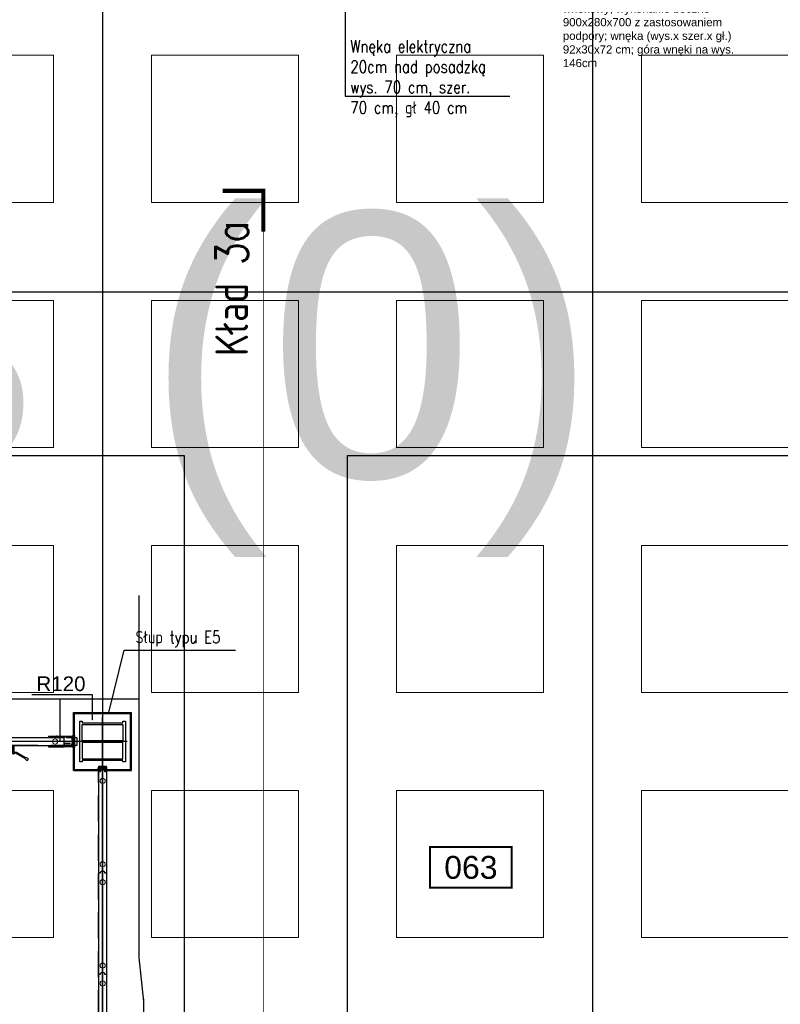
# Model space of a CAD drawing. Header units: centimetres. Extents: x -228435 to 111511, y -89367 to 428125.
# Tile 116 of 216: x -23555 to -14240, y 61784 to 73836. Entities that reach past the tile are written whole.
import ezdxf
from ezdxf.enums import TextEntityAlignment as Align
from ezdxf.xclip import XClip

# ---------------------------------------------------------------- set-up
doc = ezdxf.new("R2010")
doc.units = ezdxf.units.CM
doc.header["$LTSCALE"] = 50
doc.header["$XCLIPFRAME"] = 0
for name, pattern in [('0_II 10 sal$0$HIDDEN', [9.525, 6.35, -3.175]), ('DASHDOT', [25.4, 12.7, -6.35, 0, -6.35]), ('DASHDOT2', [12.7, 6.35, -3.175, 0, -3.175]), ('DIN_STRICHPUNKT', [10.7, 5, -2.5, 0.7, -2.5]), ('HIDDEN2', [4.7625, 3.175, -1.5875]), ('HIDDENX2', [19.05, 12.7, -6.35])]:
    doc.linetypes.add(name, pattern=pattern)
doc.layers.get('0').update_dxf_attribs({"color": 8})
for name, color, linetype in [('0_II 10 sal$0$ARCH_INFO_AREA_ETYKIETY_200', 8, 'Continuous'), ('0_II 10 sal$0$ARCH_ŚCIANY_PRZESUWNE', 8, 'Continuous'), ('3', 8, 'Continuous'), ('ACHSEN', 8, 'DIN_STRICHPUNKT'), ('ARCH_GK', 8, 'Continuous'), ('ARCH_INFO_KŁADY ŚCIAN', 8, 'HIDDEN2'), ('ARCH_INFO_ODPORNOŚĆ OGNIOWA', 8, 'Continuous'), ('ARCH_INFO_OPISY', 8, 'Continuous'), ('ARCH_INFO_OSIE_IST', 8, 'DASHDOT2'), ('ARCH_SZYNY', 8, 'Continuous'), ('ARCH_WYKŁADZINA', 8, 'Continuous'), ('bgde-tekst', 7, 'Continuous'), ('bgde_ opis hydranty', 8, 'Continuous'), ('HUFCOR', 8, 'Continuous'), ('Kondygnacja +0$0$ARCH_GK', 8, 'Continuous'), ('Kondygnacja +0$0$ARCH_INFO_ODPORNOŚĆ OGNIOWA', 8, 'Continuous'), ('Kondygnacja +0$0$ARCH_STAL_IST', 8, 'Continuous'), ('Kondygnacja +0$0$ARCH_ŚCIANY_PRZESUWNE', 8, 'Continuous'), ('KÖRPERKANTE', 8, 'Continuous'), ('Osie rzutów$0$ARCH_INFO_OSIE_OPISY_IST', 8, 'Continuous'), ('PANELE', 8, 'Continuous'), ('RYSUNKOWE_XREF', 8, 'Continuous'), ('SCHRAFFUR', 8, 'Continuous'), ('tabela', 8, 'Continuous'), ('VOLL', 8, 'Continuous')]:
    doc.layers.add(name, color=color, linetype=linetype)
for name, color, linetype, lineweight in [('2', 8, 'Continuous', 0), ('ARCH_SUFITY_PODWIESZANE', 8, 'HIDDENX2', 9), ('Wymiary', 8, 'Continuous', 15)]:
    doc.layers.add(name, color=color, linetype=linetype, lineweight=lineweight)
doc.layers.get('HUFCOR').off()
doc.styles.add('0_II 10 sal$0$Arial', font='ARIAL.TTF')
doc.styles.add('Arial', font='ARIAL.TTF')
doc.styles.add('Kondygnacja +0$0$Arial', font='ARIAL.TTF')
doc.styles.add('Kondygnacja +0$0$Standard', font='txt')
doc.styles.add('ROMANS-50-CM', font='romans.shx', dxfattribs={"width": 0.8, "height": 10})
doc.linetypes.add('SZYNA_LINE', pattern='A,12.7,-7.75,["SZYNA",Standard,S=2.54,R=0,X=-5.95,Y=-1.27],-7.75', length=28.2)
doc.dimstyles.new('ISO-25', dxfattribs={"dimtxt": 2.5, "dimasz": 2.5, "dimexe": 1.25, "dimexo": 0.625, "dimtad": 1, "dimtxsty": 'Standard', "dimcen": 2.5, "dimadec": 0, "dimazin": 0, "dimtfac": 1, "dimtmove": 0, "dimatfit": 3, "dimfxl": 0, "dimarcsym": 0})
doc.dimstyles.new('Kondygnacja +0$0$ISO-25', dxfattribs={"dimtxt": 2.5, "dimasz": 2.5, "dimexe": 1.25, "dimexo": 0.625, "dimtad": 1, "dimtxsty": 'Kondygnacja +0$0$Standard', "dimcen": 2.5, "dimadec": 0, "dimazin": 0, "dimtfac": 1, "dimtmove": 0, "dimatfit": 3, "dimfxl": 0, "dimarcsym": 0})

# ---------------------------------------------------------------- blocks, each defined once
blk = doc.blocks.new('SU Lampy kwadratowe +0')
at = {"layer": 'ARCH_SUFITY_PODWIESZANE', "ltscale": 2.5}
for points in [[(9620, 11840), (9800, 11840), (9800, 11660), (9620, 11660)], [(9920, 11840), (10100, 11840), (10100, 11660), (9920, 11660)], [(10220, 11840), (10400, 11840), (10400, 11660), (10220, 11660)], [(10520, 11840), (10700, 11840), (10700, 11660), (10520, 11660)], [(9620, 11540), (9800, 11540), (9800, 11360), (9620, 11360)], [(9920, 11540), (10100, 11540), (10100, 11360), (9920, 11360)], [(10220, 11540), (10400, 11540), (10400, 11360), (10220, 11360)], [(10520, 11540), (10700, 11540), (10700, 11360), (10520, 11360)], [(9620, 11240), (9800, 11240), (9800, 11060), (9620, 11060)], [(9920, 11240), (10100, 11240), (10100, 11060), (9920, 11060)], [(10220, 11240), (10400, 11240), (10400, 11060), (10220, 11060)], [(10520, 11240), (10700, 11240), (10700, 11060), (10520, 11060)], [(9620, 10940), (9800, 10940), (9800, 10760), (9620, 10760)], [(9920, 10940), (10100, 10940), (10100, 10760), (9920, 10760)], [(10220, 10940), (10400, 10940), (10400, 10760), (10220, 10760)], [(10520, 10940), (10700, 10940), (10700, 10760), (10520, 10760)]]:
    blk.add_lwpolyline(points, close=True, dxfattribs=at)
blk = doc.blocks.new('Linie kładów 0')
at = {"layer": 'ARCH_INFO_KŁADY ŚCIAN', "linetype": 'Continuous', "const_width": 5}
blk.add_lwpolyline([(10006.9, 11674.1), (10056.9, 11674.1), (10056.9, 11624.1)], dxfattribs=at)
at = {"layer": 'ARCH_INFO_KŁADY ŚCIAN', "ltscale": 10, "const_width": 1}
blk.add_lwpolyline([(10056.9, 5618.7), (10056.9, 11674.1)], dxfattribs=at)
at = {"layer": 'ARCH_INFO_KŁADY ŚCIAN', "insert": (9998.1, 11471.7), "char_height": 40, "width": 626.533, "attachment_point": 1, "rotation": 90, "style": 'ROMANS-50-CM'}
blk.add_mtext('Kład 3a', dxfattribs=at)
blk = doc.blocks.new('Kondygnacja +0$0$_Dot')
at = {"color": 0, "linetype": 'ByBlock', "lineweight": -2}
blk.add_line((-0.5, 0), (-1, 0), dxfattribs=at)
at = {"color": 0, "linetype": 'ByBlock', "const_width": 0.5}
blk.add_lwpolyline([(-0.25, 0, 1), (0.25, 0, 1)], format="xyb", close=True, dxfattribs=at)
blk = doc.blocks.new('A$C50B549AF')
at = {"layer": 'ARCH_SZYNY', "linetype": 'SZYNA_LINE', "ltscale": 2.5}
for p, q in [((3656.5, 5735.9, 663.9), (3656.5, 6179, 614.3)), ((3656.5, 6052.1, 630), (1057.3, 6052.1, 630)), ((3559.4, 6000.4, 630), (3559.4, 6052.1, 630)), ((3576, 6000.4, 630), (2439.5, 6000.4, 630)), ((3611.5, 4835.9, 630), (3611.5, 5977.4, 630)), ((3662.1, 5682.1), (3656.5, 5735.9)), ((3662.1, 1788.7, 445.1), (3662.1, 5685.3, 9.4))]:
    blk.add_line(p, q, dxfattribs=at)
blk = doc.blocks.new('BEDIENHEBEL')
at = {"layer": 'KÖRPERKANTE'}
for p, q in [((-10, -85), (-10, 0)), ((-10, 0), (10, 0)), ((10, -85), (10, 0)), ((-145, -149), (-38, -87)), ((-140, -158), (-33, -96)), ((-31, -85), (-10, -85)), ((-31, -95), (-10, -95)), ((-10, -95), (-10, -100)), ((-10, -100), (10, -100)), ((31, -85), (10, -85)), ((31, -95), (10, -95)), ((10, -95), (10, -100)), ((140, -158), (33, -96)), ((145, -149), (38, -87)), ((-173, -156), (-148, -147)), ((-160, -178), (-140, -161)), ((-139, -159), (-146, -147)), ((139, -159), (146, -147)), ((160, -178), (140, -161)), ((173, -156), (148, -147))]:
    blk.add_line(p, q, dxfattribs=at)
for centre, radius, start, end in [((-31, -100), 15, 90, 120), ((-31, -100), 5, 90, 120), ((-15, -90), 7.25, 316.3972, 43.6028), ((15, -90), 7.25, 136.3972, 223.6028), ((31, -100), 15, 60, 90), ((31, -100), 5, 60, 90), ((-167, -167), 12.5, 120, 300), ((-147, -148), 1, 30, 120), ((-140, -160), 1, 300, 30), ((140, -160), 1, 150, 240), ((147, -148), 1, 60, 150), ((167, -167), 12.5, 240, 60)]:
    blk.add_arc(centre, radius, start, end, dxfattribs=at)
blk = doc.blocks.new('*U522')
at = {"layer": 'PANELE'}
for points in [[(0, 0), (0, -21), (-14, -21)], [(0, 0), (1240, 0)], [(1050, -97), (1050, -112), (1240, -112), (1240, 15), (1050, 15), (1050, 0)], [(-14, -76), (0, -76), (0, -97)], [(0, -97), (1240, -97)]]:
    blk.add_lwpolyline(points, dxfattribs=at)
blk.add_arc((24, -48), 46.5, 143.7563, 216.2437, dxfattribs=at)
at = {"layer": 'Wymiary'}
for centre in [(110, -48), (1130, -48)]:
    blk.add_circle(centre, 32, dxfattribs=at)
at = {"layer": 'PANELE'}
blk.add_blockref('BEDIENHEBEL', (620, -97), dxfattribs=at)
blk = doc.blocks.new('*U520')
at = {"layer": 'PANELE'}
for points in [[(0, 0), (0, -21), (-14, -21)], [(0, 0), (1240, 0)], [(1240, 0), (1240, -21), (1226, -21)], [(-14, -76), (0, -76), (0, -97)], [(0, -97), (1240, -97)], [(1226, -76), (1240, -76), (1240, -97)]]:
    blk.add_lwpolyline(points, dxfattribs=at)
for centre in [(24, -48), (1264, -48)]:
    blk.add_arc(centre, 46.5, 143.7563, 216.2437, dxfattribs=at)
at = {"layer": 'Wymiary'}
for centre in [(110, -48), (1130, -48)]:
    blk.add_circle(centre, 32, dxfattribs=at)
blk = doc.blocks.new('0_II 10 sal$0$etykieta_numer')
at = {"color": 0, "linetype": 'ByBlock', "const_width": 2.44}
blk.add_lwpolyline([(-50, -50), (-50, 0), (50, 0), (50, -50)], close=True, dxfattribs=at)
at = {"color": 0, "linetype": 'ByBlock', "style": '0_II 10 sal$0$Arial'}
blk.add_attdef('AECAREA:NUMBER', text='', height=28, dxfattribs=at).set_placement((0, -25), align=Align.MIDDLE)
blk = doc.blocks.new('Osie rzutów')
at = {"layer": 'ARCH_INFO_OSIE_IST', "ltscale": 10}
for p, q in [((9860, 12510), (9860, 4623.3)), ((10460, 12510), (10460, 4623.3)), ((4436, 11600), (13655, 11600)), ((9860, 10970), (9860, 11030)), ((4436, 11000), (13655, 11000)), ((9890, 11000), (9830, 11000))]:
    blk.add_line(p, q, dxfattribs=at)
blk = doc.blocks.new('A$C6FDA0163')
at = {"layer": 'RYSUNKOWE_XREF'}
blk.add_blockref('Osie rzutów', (-10460, -9819, -630), dxfattribs=at)
blk = doc.blocks.new('CLOSURE')
at = {"color": 7, "linetype": 'Continuous'}
for p, q in [((-2, 0), (-9, 0)), ((-2, 0), (-2, -1)), ((-10, -1), (-10, -2)), ((-10, -34), (-10, -40)), ((-9, -3), (-8, -3)), ((-8, -33), (-9, -33)), ((-9, -41), (-3, -41)), ((-8, -7), (-8, -7)), ((-8, -30), (-8, -30)), ((-8, -39), (-8, -36)), ((-8, -36), (177, -36)), ((-3, -39), (-8, -39)), ((-2, -1), (-2, -2)), ((-2, -12), (-2, -17)), ((-2, -17), (-1, -18)), ((-1, -18), (-2, -19)), ((-2, -19), (-2, -24)), ((-2, -40), (-2, -40)), ((-1, -3), (0, -3)), ((0, -29), (0, -3)), ((0, -34), (0, -32)), ((150, -34), (0, -34)), ((5, -30), (1, -30)), ((1, -31), (5, -31)), ((6, -31), (6, -31)), ((146, -30), (146, -31)), ((153, -30), (147, -30)), ((147, -31), (151, -31)), ((153, -31), (153, -30)), ((156, -30), (156, -31)), ((163, -34), (159, -34)), ((166, -31), (166, -30)), ((168, -30), (168, -31)), ((179, -34), (172, -34)), ((172, -40), (172, -40)), ((177, -39), (173, -39)), ((173, -41), (179, -41)), ((177, -36), (177, -39)), ((180, -40), (180, -35))]:
    blk.add_line(p, q, dxfattribs=at)
for centre, radius, start, end in [((-9, -1), 1.2, 90, 180), ((-9, -2), 1, 180, 270), ((-9, -34), 1, 90, 180), ((-9, -40), 1, 180, 270), ((-8, -8), 1, 90, 217.5752), ((-5, -5), 5.01, 217.5752, 275.7303), ((-5, -31), 5.01, 84.2699, 140.5242), ((-8, -29), 1, 140.5242, 270), ((-8, -2), 1, 270, 314.9442), ((-8, -8), 1, 40.708, 90), ((-8, -29), 1, 270, 317.1564), ((-8, -34), 1, 42.8436, 90), ((-5, -5), 2.75, 220.708, 134.9442), ((-5, -31), 2.75, 222.8436, 137.1564), ((-4, -12), 2, 0, 95.7303), ((-4, -24), 2, 264.2699, 0), ((-3, -40), 1, 0, 90), ((-3, -40), 1, 270, 0), ((-1, -2), 1, 180, 270), ((1, -29), 1, 180, 270), ((1, -32), 1, 90, 180), ((5, -31), 0.5, 0, 90), ((5, -31), 0.5, 270, 0), ((147, -30), 0.5, 90, 180), ((147, -31), 0.5, 180, 270), ((150, -33), 1, 270, 3.2641), ((151, -32), 0.5, 341.3143, 90), ((155, -33), 3.4, 161.3143, 183.2641), ((153, -30), 0.5, 0, 90), ((152, -31), 1, 323.1301, 0), ((155, -33), 1.75, 143.1301, 36.8699), ((156, -30), 0.5, 54.1117, 180), ((157, -31), 1, 180, 216.8699), ((155, -33), 3.4, 356.7359, 54.1117), ((159, -33), 1, 176.7359, 270), ((163, -33), 1, 270, 3.2641), ((167, -33), 3.4, 125.8883, 183.2641), ((165, -30), 0.5, 0, 125.8883), ((167, -33), 1.75, 143.1301, 36.8699), ((165, -31), 1, 323.1301, 0), ((169, -30), 0.5, 54.1117, 180), ((169, -31), 1, 180, 216.8699), ((167, -33), 3.4, 356.7359, 54.1117), ((172, -33), 1, 176.7359, 270), ((173, -40), 1, 90, 180), ((173, -40), 1, 180, 270), ((179, -35), 1, 0, 90), ((179, -40), 1, 270, 0)]:
    blk.add_arc(centre, radius, start, end, dxfattribs=at)
blk = doc.blocks.new('hufcor detal 2')
at = {"layer": 'SCHRAFFUR'}
h = blk.add_hatch(dxfattribs=at)
h.set_pattern_fill('ANSI34', color=256, scale=10, style=0)
h.set_pattern_definition([(45, (-9731.639, 331.908), (-5.303301, 5.303301), []), (45, (-9729.871, 331.908), (-5.303301, 5.303301), []), (45, (-9728.1034, 331.908), (-5.303301, 5.303301), []), (45, (-9726.3356, 331.908), (-5.303301, 5.303301), [])])
h.paths.add_polyline_path([(-4.1, 11.6), (-8.1, 11.6), (-8.1, 0.6), (-4.1, 0.6)])
h.paths.add_polyline_path([(-4.1, 0.6), (-8.1, 0.6), (-8.1, -10.4), (-4.1, -10.4)])
at = {"layer": 'VOLL'}
for points in [[(-5.3, 30), (-97.9, 30), (-97.9, 31.2), (-5.3, 31.2)], [(-5.3, -29.9), (-5.3, -28.7), (-97.9, -28.7), (-97.9, -29.9)]]:
    blk.add_hatch(color=256, dxfattribs=at).paths.add_polyline_path(points)
at = {"layer": '2'}
for p, q in [((-96.6, 25.3), (-96.6, 25.2)), ((-93.3, 27.5), (-93.5, 26.6)), ((-92.7, 27.4), (-93, 26.3)), ((-86.8, 27.4), (-86.5, 26.3)), ((-86.2, 27.5), (-86, 26.6)), ((-82.9, 25.3), (-82.9, 25.2))]:
    blk.add_line(p, q, dxfattribs=at)
for centre, radius, start, end in [((-96.5, 25.2), 0.15, 81.6479, 164.0608), ((-96.5, 25.2), 0.15, 164.0608, 254.4521), ((-95.7, 27.8), 2.49, 252.0018, 332.2702), ((-95.4, 27.5), 2.67, 245.6965, 334.3626), ((-92.9, 28.1), 0.8, 285.0434, 236.2841), ((-86.6, 28.1), 0.8, 303.7159, 254.9566), ((-84.1, 27.5), 2.67, 205.6374, 294.3035), ((-83.8, 27.8), 2.49, 207.7298, 287.9982), ((-83, 25.2), 0.15, 15.9392, 98.3521), ((-83, 25.2), 0.15, 285.5479, 15.9392)]:
    blk.add_arc(centre, radius, start, end, dxfattribs=at)
at = {"layer": '3'}
for centre, radius, start, end in [((-11.1, -0.1), 11.1, 308.9452, 51.0548), ((-11, -0.1), 10.6, 310.6017, 49.3983)]:
    blk.add_arc(centre, radius, start, end, dxfattribs=at)
at = {"layer": 'ACHSEN', "ltscale": 5}
blk.add_line((53.1, 0.6), (-268.8, 0.6), dxfattribs=at)
at = {"layer": 'ARCH_GK', "linetype": 'Continuous', "lineweight": -3}
for p, q in [((0.3, 17.1), (0.3, 35)), ((0.3, 35), (0.3, -33.7))]:
    blk.add_line(p, q, dxfattribs=at)
for points in [[(0.3, 35), (2.7, 35), (3, 36.7), (3.3, 35)], [(6.4, 35), (3.9, 35), (3.5, 33.3), (3.3, 35)], [(6.3, 17.1), (6.3, 35)], [(6.3, 35), (6.3, -33.7)], [(0.3, -33.7), (2.7, -33.7), (3, -35.5), (3.3, -33.7)], [(6.4, -33.7), (3.9, -33.7), (3.5, -32), (3.3, -33.7)]]:
    blk.add_lwpolyline(points, dxfattribs=at)
at = {"layer": 'VOLL'}
for p, q in [((-96.8, 31.2), (-6.5, 31.2)), ((-8.1, 11.6), (-8.1, -10.4)), ((-8.1, 11.6), (-4.1, 11.6)), ((-4.1, 11.6), (-4.1, -10.4)), ((-48.1, -6.8), (-53, -10.2)), ((-48.1, -13.6), (-53, -10.2)), ((-48.1, -9.2), (-48.1, -6.8)), ((-48.1, -9.2), (-23.8, -9.2)), ((-48.1, -11.2), (-23.8, -11.2)), ((-48.1, -11.2), (-48.1, -13.6)), ((-23.8, -6.8), (-18.8, -10.2)), ((-23.8, -9.2), (-23.8, -6.8)), ((-23.8, -13.6), (-18.8, -10.2)), ((-23.8, -11.2), (-23.8, -13.6)), ((-8.1, -10.4), (-4.1, -10.4))]:
    blk.add_line(p, q, dxfattribs=at)
for points in [[(-3, 27.1), (-5.7, 27.1, -7.740139), (-5.7, 27.7), (-3, 27.7, -0.445604), (-3, 14), (-5.7, 14, -7.740139), (-5.7, 14.6), (-3, 14.6, 0.483874)], [(-3, -25.9), (-5.7, -25.9, 7.740139), (-5.7, -26.4), (-3, -26.4, 0.445604), (-3, -12.7), (-5.7, -12.7, 7.740139), (-5.7, -13.3), (-3, -13.3, -0.406168)]]:
    blk.add_lwpolyline(points, format="xyb", close=True, dxfattribs=at)
blk.add_lwpolyline([(-97.9, -28.7), (-5.3, -28.7), (-5.3, -29.9), (-97.9, -29.9)], close=True, dxfattribs=at)
at = {"layer": 'VOLL', "xscale": 0.5, "yscale": 0.5000000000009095, "zscale": 0.5000000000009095, "rotation": 180}
blk.add_blockref('CLOSURE', (-9.3, 11.7), dxfattribs=at)
at = {"layer": 'VOLL', "xscale": -0.5, "yscale": 0.5000000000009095, "zscale": 0.5000000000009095}
blk.add_blockref('CLOSURE', (-9.3, -10.4), dxfattribs=at)
blk = doc.blocks.new('VERT-NEU')
at = {"layer": 'KÖRPERKANTE'}
for p, q in [((-25, 48), (-36, 48)), ((-36, 48), (-36, 46)), ((-34, 46), (-36, 46)), ((-36, 31), (-34, 31)), ((-36, 29), (-36, 31)), ((-21, 29), (-36, 29)), ((-34, 31), (-34, 46)), ((-30, 46), (-30, 33)), ((-25, 46), (-30, 46)), ((-30, 33), (-6, 33)), ((-23, 47), (-23, 47)), ((-13, 21), (-21, 29)), ((-14, 25), (-11, 22)), ((-9, 29), (-13, 29)), ((-11, 21), (-11, 21)), ((-8, 19), (-8, 28)), ((0, 26), (-6, 33)), ((-6, 19), (-6, 26)), ((-5, 26), (-3, 24)), ((-3, 24), (-3, 0)), ((-3, -24), (-3, 0)), ((7, 26), (0, 26)), ((0, 23), (0, 0)), ((0, 23), (5, 23)), ((0, -23), (0, 0)), ((5, 21), (5, 23)), ((8, 21), (5, 21)), ((8, 25), (8, 21)), ((-21, -29), (-36, -29)), ((-36, -29), (-36, -31)), ((-36, -31), (-34, -31)), ((-36, -46), (-36, -48)), ((-34, -46), (-36, -46)), ((-25, -48), (-36, -48)), ((-34, -31), (-34, -46)), ((-30, -33), (-6, -33)), ((-30, -46), (-30, -33)), ((-25, -46), (-30, -46)), ((-23, -47), (-23, -47)), ((-13, -21), (-21, -29)), ((-14, -25), (-11, -22)), ((-9, -29), (-13, -29)), ((-8, -19), (-8, -28)), ((-6, -19), (-6, -26)), ((-6, -33), (0, -26)), ((-5, -26), (-3, -24)), ((0, -23), (5, -23)), ((7, -26), (0, -26)), ((8, -21), (5, -21)), ((5, -21), (5, -23)), ((8, -25), (8, -21))]:
    blk.add_line(p, q, dxfattribs=at)
at = {"layer": 'KÖRPERKANTE', "linetype": 'ByBlock'}
for p, q in [((2, -23), (3, -23)), ((2, -26), (3, -26))]:
    blk.add_line(p, q, dxfattribs=at)
at = {"layer": 'KÖRPERKANTE'}
for centre, radius, start, end in [((-25, 47), 1.2, 360, 90), ((-25, 47), 1.2, 270, 360), ((-13, 27), 2, 90, 225), ((-12, 22), 1.12, 225, 315), ((-12, 22), 1.12, 315, 45), ((-9, 28), 0.5, 360, 90), ((-7, 19), 1, 180, 360), ((-6, 26), 0.5, 45, 180), ((7, 25), 0.762, 0, 90), ((-25, -47), 1.2, 0, 90), ((-25, -47), 1.2, 270, 0), ((-13, -27), 2, 135, 270), ((-12, -22), 1.12, 45, 135), ((-12, -22), 1.12, 315, 45), ((-9, -28), 0.5, 270, 0), ((-7, -19), 1, 0, 180), ((-6, -26), 0.5, 180, 315), ((7, -25), 0.762, 270, 0)]:
    blk.add_arc(centre, radius, start, end, dxfattribs=at)
blk = doc.blocks.new('hufcor detal 1')
at = {"layer": 'VOLL'}
h = blk.add_hatch(color=256, dxfattribs=at)
h.paths.add_polyline_path([(-5.8, -6.1), (-5.8, -3.2, 0.427595), (-6.4, -2.6, 0.427595), (-7, -3.2), (-7, -6.4), (-5.5, -10.4, -0.519458), (-5.6, -10.6), (-6.5, -10.6, 0.414214), (-7, -11.1), (-7, -16.5), (-5.9, -16.5), (-5.9, -11.5), (-4.7, -11.5), (-4.7, -12.6), (-4.1, -12.6), (-4.1, -10.9)])
h.paths.add_polyline_path([(-5.9, -16.5), (-7, -16.5), (-7, -21.9, 0.414214), (-6.5, -22.4), (-5.6, -22.4, -0.519458), (-5.5, -22.6), (-7, -26.6), (-7, -29.8, 0.427595), (-6.4, -30.4, 0.427595), (-5.8, -29.8), (-5.8, -26.9), (-4.1, -22.1), (-4.1, -20.4), (-4.7, -20.4), (-4.7, -21.5), (-5.9, -21.5)])
at = {"layer": 'ACHSEN', "ltscale": 5}
blk.add_line((261.6, -16.5), (-60.4, -16.5), dxfattribs=at)
at = {"layer": 'ARCH_GK', "linetype": 'Continuous', "lineweight": -3}
blk.add_line((0, 0), (-6.2, 0), dxfattribs=at)
for points in [[(-10, 0), (0, 0)], [(-6.2, 17.9), (-3.7, 17.9), (-3.3, 19.6), (-3.1, 17.9)], [(-6.2, 0), (-6.2, 17.9)], [(0, 17.9), (-2.5, 17.9), (-2.8, 16.1), (-3.1, 17.9)], [(0, 0), (0, 17.9)], [(-6.2, -33), (-6.2, -50.9)], [(-6.2, -50.9), (-3.7, -50.9), (-3.3, -52.6), (-3.1, -50.9)], [(0, -50.9), (-2.5, -50.9), (-2.8, -49.1), (-3.1, -50.9)], [(0, -33), (0, -50.9)]]:
    blk.add_lwpolyline(points, dxfattribs=at)
at = {"layer": 'KÖRPERKANTE'}
for p, q in [((-7, -3.2), (-7, -6.4)), ((-5.5, -10.4), (-7, -6.4)), ((-7, -11.1), (-7, -21.9)), ((-7, -26.6), (-5.5, -22.6)), ((-7, -29.8), (-7, -26.6)), ((-6.5, -10.6), (-5.6, -10.6)), ((-6.5, -22.4), (-5.6, -22.4)), ((-6.4, -2.6), (-6.4, -2.6)), ((-6.4, -30.4), (-6.4, -30.4)), ((-5.9, -11.5), (-5.9, -21.5)), ((-4.7, -11.5), (-5.9, -11.5)), ((-5.9, -21.5), (-4.7, -21.5)), ((-5.8, -3.2), (-5.8, -6.1)), ((-5.8, -6.1), (-4.1, -10.9)), ((-4.1, -22.1), (-5.8, -26.9)), ((-5.8, -29.8), (-5.8, -26.9)), ((-4.7, -12.6), (-4.7, -11.5)), ((-4.1, -12.6), (-4.7, -12.6)), ((-4.1, -20.4), (-4.7, -20.4)), ((-4.7, -21.5), (-4.7, -20.4)), ((-4.1, -12.6), (-4.1, -10.9)), ((-4.1, -22.1), (-4.1, -20.4))]:
    blk.add_line(p, q, dxfattribs=at)
for centre, radius, start, end in [((-6.4, -3.2), 0.55, 90, 180), ((-6.5, -11.1), 0.55, 90, 180), ((-6.5, -21.9), 0.55, 180, 270), ((-6.4, -29.8), 0.55, 180, 270), ((-6.4, -3.2), 0.55, 0, 90), ((-6.4, -29.8), 0.55, 270, 0), ((-5.6, -10.5), 0.1, 270, 19.8), ((-5.6, -22.5), 0.1, 340.2, 90)]:
    blk.add_arc(centre, radius, start, end, dxfattribs=at)
at = {"layer": 'VOLL'}
for p, q in [((3.9, 6.5), (3.9, 0.5)), ((3.9, -39.5), (3.9, -33.5))]:
    blk.add_line(p, q, dxfattribs=at)
at = {"layer": 'VOLL', "xscale": -0.5, "yscale": 0.5000000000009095, "zscale": 0.5000000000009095}
blk.add_blockref('VERT-NEU', (-11.2, -16.5), dxfattribs=at)

msp = doc.modelspace()

# ---------------------------------------------------------------- linework, layer by layer
at = {"layer": '0_II 10 sal$0$ARCH_ŚCIANY_PRZESUWNE', "linetype": '0_II 10 sal$0$HIDDEN', "lineweight": -3}
for points, elevation in [([(-23935.5, 65050), (-22855, 65050), (-22855, 64950), (-23935.5, 64951.81993)], -5670), ([(-22590, 64685), (-22490, 64685), (-22490, 55924.65464), (-22590, 55924.65464)], 630)]:
    msp.add_lwpolyline(points, close=True, dxfattribs=dict(at, elevation=elevation))
at = {"layer": 'ARCH_WYKŁADZINA', "linetype": 'Continuous', "lineweight": -3}
for p, q in [((-11540, 70500, 630), (-39540, 70500, 630)), ((-41540, 68500, 630), (-21540, 68500, 630)), ((-21540, 68500, 630), (-21540, 17000, 630)), ((-19540, 19000, 630), (-19540, 68500, 630)), ((-19540, 68500, 630), (-13540, 68500, 630))]:
    msp.add_line(p, q, dxfattribs=at)
at = {"layer": 'Kondygnacja +0$0$ARCH_GK', "elevation": 630}
for points in [[(-22895, 65050), (-22895, 65355)], [(-22895, 65355), (-22185, 65355)], [(-22895, 65342.5), (-22197.5, 65342.5)], [(-22882.5, 65050), (-22882.5, 65342.5)], [(-22197.5, 64657.5), (-22197.5, 65355)], [(-22185, 64645), (-22185, 65355)], [(-22895, 64645), (-22895, 64950)], [(-22882.5, 64645), (-22882.5, 64950)], [(-22895, 64645), (-22590, 64645)], [(-22882.5, 64657.5), (-22590, 64657.5)], [(-22490, 64657.5), (-22185, 64657.5)], [(-22490, 64645), (-22185, 64645)]]:
    msp.add_lwpolyline(points, dxfattribs=at)
at = {"layer": 'Kondygnacja +0$0$ARCH_STAL_IST', "elevation": 630}
for points in [[(-22820, 64750), (-22820, 65250), (-22790, 65250), (-22790, 65230), (-22290, 65230), (-22290, 65250), (-22260, 65250), (-22260, 64750), (-22290, 64750), (-22290, 64770), (-22790, 64770), (-22790, 64750)], [(-22290, 65010), (-22790, 65010), (-22790, 65210), (-22290, 65210)], [(-22790, 64790), (-22290, 64790), (-22290, 64990), (-22790, 64990)]]:
    msp.add_lwpolyline(points, close=True, dxfattribs=at)
at = {"layer": 'Kondygnacja +0$0$ARCH_ŚCIANY_PRZESUWNE', "elevation": 630}
for points in [[(-22585.50033, 64645), (-22585.50033, 64697.5), (-22494.50173, 64697.5), (-22494.50173, 64645)], [(-22573.00033, 64645), (-22573.00033, 64685), (-22507.00173, 64685), (-22507.00173, 64645)]]:
    msp.add_lwpolyline(points, dxfattribs=at)

# ---------------------------------------------------------------- block references
ref = msp.add_blockref('A$C6FDA0163', (-16540, 53190.5, 630), dxfattribs=dict(xscale=10, yscale=10, zscale=10))
XClip(ref).set_block_clipping_path([(-400.031931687, -2219.05), (399.968068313, 380.95)])
at = {"layer": '0_II 10 sal$0$ARCH_INFO_AREA_ETYKIETY_200', "linetype": 'Continuous', "lineweight": -3, "xscale": 10, "yscale": 10, "zscale": 10}
msp.add_blockref('0_II 10 sal$0$etykieta_numer', (-18029.85567, 63709.95651, -5670), dxfattribs=at).add_auto_attribs({'AECAREA:NUMBER': '063'})
at = {"layer": 'ARCH_INFO_KŁADY ŚCIAN', "xscale": 10, "yscale": 10, "zscale": 10}
msp.add_blockref('Linie kładów 0', (-121140, -45000, 630), dxfattribs=at)
at = {"layer": 'ARCH_SUFITY_PODWIESZANE', "ltscale": 2.5, "xscale": 10, "yscale": 10, "zscale": 10}
msp.add_blockref('SU Lampy kwadratowe +0', (-121140, -45000, -5670), dxfattribs=at)
at = {"layer": 'HUFCOR', "xscale": 10, "yscale": 10, "zscale": 10}
msp.add_blockref('A$C50B549AF', (-58654.9183, 4996.03602, -5670), dxfattribs=at)
at = {"layer": 'Osie rzutów$0$ARCH_INFO_OSIE_OPISY_IST', "xscale": 10, "yscale": 10, "zscale": 10}
msp.add_blockref('Osie rzutów', (-121140, -45000, 630), dxfattribs=at)
at = {"layer": 'PANELE'}
msp.add_blockref('*U522', (-24250.87412, 65048.5, 630), dxfattribs=at)
at = {"layer": 'PANELE', "rotation": 270}
for p in [(-22491.48808, 64628.25846, 630), (-22491.50103, 63388.5322, 6930), (-22491.48808, 62148.25846, 630)]:
    msp.add_blockref('*U520', p, dxfattribs=at)
at = {"layer": 'tabela', "linetype": 'DASHDOT'}
for name, p, xscale, yscale, zscale, rotation in [('hufcor detal 2', (-22895.68913, 64998.6514, 630), 2.112530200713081, 2.112530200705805, 2.112530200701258, 359.9999999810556), ('hufcor detal 1', (-22507.00173, 64645.1, 630), 2.000000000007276, 2.000000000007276, 2, 270)]:
    msp.add_blockref(name, p, dxfattribs=dict(at, xscale=xscale, yscale=yscale, zscale=zscale, rotation=rotation))

# ---------------------------------------------------------------- texts
at = {"layer": 'ARCH_INFO_ODPORNOŚĆ OGNIOWA', "insert": (-23049.3038, 65856.20693, 630), "char_height": 180, "width": 3036.6124481, "attachment_point": 5, "style": 'Arial'}
msp.add_mtext('\\PR120', dxfattribs=at)
at = {"layer": 'ARCH_INFO_OPISY', "char_height": 150, "attachment_point": 1, "style": 'ROMANS-50-CM'}
for s, insert, width in [('Wnęka elektryczna\\P20cm nad posadzką\\Pwys. 70 cm, szer.\\P70 cm, gł 40 cm', (-19505.93279, 73585.90158, 630), 2845.7345639), ('Słup typu E5', (-22136.40618, 66353.78242, 630), 6265.3267976)]:
    msp.add_mtext(s, dxfattribs=dict(at, insert=insert, width=width))
at = {"layer": 'bgde-tekst', "color": 5, "style": 'Arial'}
msp.add_text('POZIOM B (0)', height=3240, dxfattribs=at).set_placement((-45397.76516, 68235.37721, -274269.18915))
at = {"layer": 'bgde_ opis hydranty', "ltscale": 1.5, "insert": (-16902.82821, 74188.53604, 10047), "char_height": 100, "width": 2150.0531709, "attachment_point": 1, "style": 'Arial'}
msp.add_mtext('Hydrant DN25\\Pwnekowy, wykonanie boczne 900x280x700 z zastosowaniem podpory; wnęka (wys.x szer.x gł.) 92x30x72 cm; góra wnęki na wys. 146cm', dxfattribs=at)
at = {"layer": 'Kondygnacja +0$0$ARCH_INFO_ODPORNOŚĆ OGNIOWA', "insert": (-23049.3038, 65856.20693, 630), "char_height": 180, "width": 3036.6124481, "attachment_point": 5, "style": 'Kondygnacja +0$0$Arial'}
msp.add_mtext('\\PR120', dxfattribs=at)

# ---------------------------------------------------------------- leaders
at = {"layer": 'ARCH_INFO_ODPORNOŚĆ OGNIOWA'}
msp.add_leader([(-22665.19336, 65264.90803, 630), (-22665.19336, 65573.21733, 630), (-23407.56376, 65573.21733, 630)], dimstyle='ISO-25', override={"dimscale": 5, "dimasz": 2, "dimtad": 0, "dimldrblk": 'Dot'}, dxfattribs=at)
at = {"layer": 'ARCH_INFO_OPISY'}
for points in [[(-19569.92854, 74733.63197, 630), (-19569.92854, 72900.62472, 630), (-17551.3674, 72900.62472, 630)], [(-22465.14996, 65355, 630), (-22276.98527, 66116.99378, 630), (-20913.27542, 66116.99378, 630)]]:
    msp.add_leader(points, dimstyle='ISO-25', override={"dimscale": 5, "dimasz": 2, "dimtad": 0, "dimldrblk": 'Dot'}, dxfattribs=at)
at = {"layer": 'Kondygnacja +0$0$ARCH_INFO_ODPORNOŚĆ OGNIOWA'}
msp.add_leader([(-22665.19336, 65264.90803, 630), (-22665.19336, 65573.21733, 630), (-23407.56376, 65573.21733, 630)], dimstyle='Kondygnacja +0$0$ISO-25', override={"dimscale": 5, "dimasz": 2, "dimtad": 0, "dimldrblk": 'Kondygnacja +0$0$_Dot'}, dxfattribs=at)

doc.saveas('drawing.dxf')
